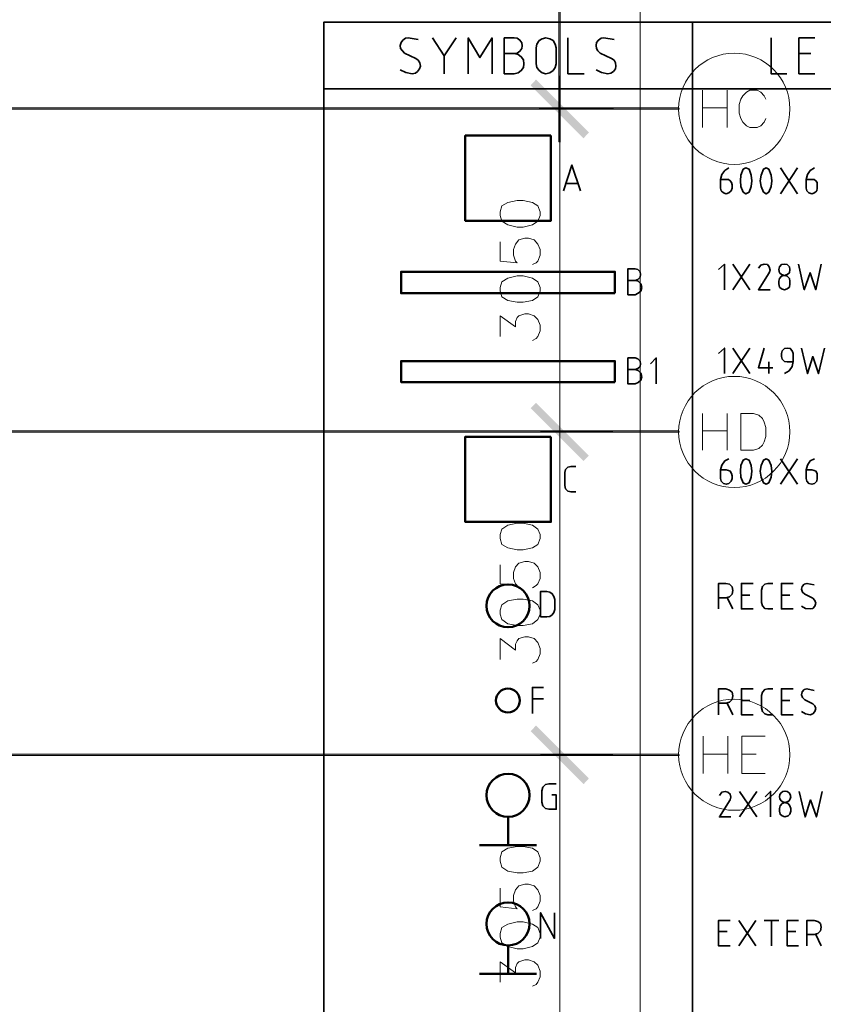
# Model space of a CAD drawing. Header units: millimetres. Extents: x 0.9 to 32.8, y 0.3 to 23.1.
# Tile 109 of 111: x 25.8 to 28.8, y 14.5 to 18.1. Entities that reach past the tile are written whole.
import ezdxf

# ---------------------------------------------------------------- set-up
doc = ezdxf.new("R2010")
doc.units = ezdxf.units.MM
doc.layers.add('PDF_Geometry', color=9, linetype='Continuous', true_color=0x808080)
doc.layers.add('PDF_Solid Fills', color=7, linetype='Continuous')

msp = doc.modelspace()

# ---------------------------------------------------------------- hatches: boundary and pattern name
at = {"layer": 'PDF_Solid Fills', "true_color": 0x808080, "transparency": 33554559}
for points in [[(27.7735, 19.1044), (27.7702, 19.1044), (27.7702, 17.6578), (27.7752, 17.6578), (27.7752, 19.1044)], [(28.2152, 17.7811), (28.2152, 17.7844), (1.3427, 17.7844), (1.3427, 17.7794), (28.2152, 17.7794)], [(27.7018, 17.7811), (27.7018, 17.7794), (27.9702, 17.7794), (27.9702, 17.7844), (27.7018, 17.7844)], [(28.2152, 16.5795), (28.2152, 16.5828), (1.3427, 16.5828), (1.3427, 16.5778), (28.2152, 16.5778)], [(28.2152, 15.3778), (28.2152, 15.3812), (1.3427, 15.3812), (1.3427, 15.3762), (28.2152, 15.3762)]]:
    msp.add_hatch(color=8, dxfattribs=at).paths.add_polyline_path(points)

# ---------------------------------------------------------------- linework, layer by layer
at = {"layer": 'PDF_Geometry', "lineweight": 18}
for points in [[(28.0718, 20.3043), (28.0718, 0.845)], [(27.7735, 17.9028), (27.7735, 16.4561)], [(28.3035, 17.8494), (28.3035, 17.7111)], [(28.3952, 17.8494), (28.3952, 17.7111)], [(28.5385, 17.8161), (28.5335, 17.8294), (28.5202, 17.8428), (28.5068, 17.8494), (28.4802, 17.8494), (28.4668, 17.8428), (28.4535, 17.8294), (28.4468, 17.8161), (28.4401, 17.7961), (28.4401, 17.7644), (28.4468, 17.7444), (28.4535, 17.7311), (28.4668, 17.7178), (28.4802, 17.7111), (28.5068, 17.7111), (28.5202, 17.7178), (28.5335, 17.7311), (28.5385, 17.7444)], [(27.7018, 17.7811), (27.9702, 17.7811)], [(28.3035, 17.7844), (28.3952, 17.7844)], [(27.5518, 17.2861), (27.5518, 17.2145), (27.6152, 17.2078), (27.6085, 17.2145), (27.6018, 17.2361), (27.6018, 17.2578), (27.6085, 17.2778), (27.6218, 17.2928), (27.6435, 17.2995), (27.6568, 17.2995), (27.6785, 17.2928), (27.6918, 17.2778), (27.7002, 17.2578), (27.7002, 17.2361), (27.6918, 17.2145), (27.6852, 17.2078), (27.6718, 17.2011)], [(27.5518, 16.9344), (27.5518, 17.0111), (27.6085, 16.9695), (27.6085, 16.9895), (27.6152, 17.0045), (27.6218, 17.0111), (27.6435, 17.0178), (27.6568, 17.0178), (27.6785, 17.0111), (27.6918, 16.9978), (27.7002, 16.9761), (27.7002, 16.9545), (27.6918, 16.9344), (27.6852, 16.9261), (27.6718, 16.9195)], [(27.7735, 16.7028), (27.7735, 15.2562)], [(28.3035, 16.6478), (28.3035, 16.5111)], [(28.3952, 16.6478), (28.3952, 16.5111)], [(28.3035, 16.5828), (28.3952, 16.5828)], [(27.5518, 16.0845), (27.5518, 16.0145), (27.6152, 16.0078), (27.6085, 16.0145), (27.6018, 16.0345), (27.6018, 16.0561), (27.6085, 16.0778), (27.6218, 16.0912), (27.6435, 16.0978), (27.6568, 16.0978), (27.6785, 16.0912), (27.6918, 16.0778), (27.7002, 16.0561), (27.7002, 16.0345), (27.6918, 16.0145), (27.6852, 16.0078), (27.6718, 15.9995)], [(27.5518, 15.7328), (27.5518, 15.8112), (27.6085, 15.7678), (27.6085, 15.7895), (27.6152, 15.8028), (27.6218, 15.8112), (27.6435, 15.8178), (27.6568, 15.8178), (27.6785, 15.8112), (27.6918, 15.7962), (27.7002, 15.7745), (27.7002, 15.7545), (27.6918, 15.7328), (27.6852, 15.7262), (27.6718, 15.7195)], [(27.7735, 15.5012), (27.7735, 14.0545)], [(28.3068, 15.4478), (28.3068, 15.3095)], [(28.3985, 15.4478), (28.3985, 15.3095)], [(28.5368, 15.3095), (28.4501, 15.3095), (28.4501, 15.4478), (28.5368, 15.4478)], [(28.3068, 15.3812), (28.3985, 15.3812)], [(28.4501, 15.3812), (28.5035, 15.3812)], [(27.5518, 14.8829), (27.5518, 14.8129), (27.6152, 14.8062), (27.6085, 14.8129), (27.6018, 14.8345), (27.6018, 14.8562), (27.6085, 14.8762), (27.6218, 14.8912), (27.6435, 14.8979), (27.6568, 14.8979), (27.6785, 14.8912), (27.6918, 14.8762), (27.7002, 14.8562), (27.7002, 14.8345), (27.6918, 14.8129), (27.6852, 14.8062), (27.6718, 14.7995)], [(27.5518, 14.5329), (27.5518, 14.6095), (27.6085, 14.5679), (27.6085, 14.5879), (27.6152, 14.6029), (27.6218, 14.6095), (27.6435, 14.6162), (27.6568, 14.6162), (27.6785, 14.6095), (27.6918, 14.5962), (27.7002, 14.5745), (27.7002, 14.5529), (27.6918, 14.5329), (27.6852, 14.5245), (27.6718, 14.5179)]]:
    msp.add_lwpolyline(points, dxfattribs=at)
at = {"layer": 'PDF_Geometry', "lineweight": 5}
for points in [[(27.7735, 19.1044), (27.7702, 19.1044), (27.7702, 17.6578), (27.7752, 17.6578), (27.7752, 19.1044)], [(28.2152, 17.7811), (28.2152, 17.7844), (1.3427, 17.7844), (1.3427, 17.7794), (28.2152, 17.7794)], [(27.7018, 17.7811), (27.7018, 17.7794), (27.9702, 17.7794), (27.9702, 17.7844), (27.7018, 17.7844)], [(28.2152, 16.5795), (28.2152, 16.5828), (1.3427, 16.5828), (1.3427, 16.5778), (28.2152, 16.5778)], [(28.2152, 15.3778), (28.2152, 15.3812), (1.3427, 15.3812), (1.3427, 15.3762), (28.2152, 15.3762)]]:
    msp.add_lwpolyline(points, close=True, dxfattribs=at)
at = {"layer": 'PDF_Geometry', "color": 7, "lineweight": 35}
for points in [[(32.2767, 10.968), (26.8969, 10.968), (26.8969, 18.1028), (32.2767, 18.1028)], [(27.7602, 17.9478), (27.7568, 17.9344), (27.7485, 17.9228), (27.7368, 17.9144), (27.7218, 17.9111), (27.7085, 17.9144), (27.6968, 17.9228), (27.6885, 17.9344), (27.6852, 17.9478), (27.6852, 18.0078), (27.6885, 18.0211), (27.6968, 18.0344), (27.7085, 18.0411), (27.7218, 18.0444), (27.7368, 18.0411), (27.7485, 18.0344), (27.7568, 18.0211), (27.7602, 18.0078)], [(28.4768, 17.4711), (28.4851, 17.4911), (28.4868, 17.5128), (28.4851, 17.5344), (28.4768, 17.5561), (28.4652, 17.5611), (28.4552, 17.5561), (28.4468, 17.5344), (28.4452, 17.5128), (28.4468, 17.4911), (28.4552, 17.4711), (28.4652, 17.4644)], [(28.5502, 17.4711), (28.5585, 17.4911), (28.5618, 17.5128), (28.5585, 17.5344), (28.5502, 17.5561), (28.5402, 17.5611), (28.5302, 17.5561), (28.5218, 17.5344), (28.5185, 17.5128), (28.5218, 17.4911), (28.5302, 17.4711), (28.5402, 17.4644)], [(28.6285, 17.1828), (28.6268, 17.1928), (28.6185, 17.2011), (28.6085, 17.2028), (28.5968, 17.2011), (28.5901, 17.1928), (28.5868, 17.1828), (28.5901, 17.1711), (28.5968, 17.1645), (28.6085, 17.1611), (28.6185, 17.1645), (28.6268, 17.1711)], [(28.5868, 17.1395), (28.5868, 17.1295), (28.5901, 17.1178), (28.5968, 17.1111), (28.6085, 17.1078), (28.6185, 17.1111), (28.6268, 17.1178), (28.6285, 17.1295), (28.6285, 17.1395), (28.6268, 17.1495), (28.6185, 17.1578), (28.6085, 17.1611), (28.5968, 17.1578), (28.5901, 17.1495)], [(28.4768, 16.3895), (28.4851, 16.4112), (28.4868, 16.4328), (28.4851, 16.4545), (28.4768, 16.4745), (28.4652, 16.4795), (28.4552, 16.4745), (28.4468, 16.4545), (28.4452, 16.4328), (28.4468, 16.4112), (28.4552, 16.3895), (28.4652, 16.3845)], [(28.5502, 16.3895), (28.5585, 16.4112), (28.5618, 16.4328), (28.5585, 16.4545), (28.5502, 16.4745), (28.5402, 16.4795), (28.5302, 16.4745), (28.5218, 16.4545), (28.5185, 16.4328), (28.5218, 16.4112), (28.5302, 16.3895), (28.5402, 16.3845)], [(27.7018, 15.8912), (27.7252, 15.8912), (27.7368, 15.8928), (27.7452, 15.8995), (27.7518, 15.9078), (27.7552, 15.9195), (27.7552, 15.9562), (27.7518, 15.9678), (27.7452, 15.9778), (27.7368, 15.9828), (27.7252, 15.9862), (27.7018, 15.9862)], [(28.5901, 15.1795), (28.5901, 15.1695), (28.5918, 15.1578), (28.6001, 15.1512), (28.6101, 15.1478), (28.6218, 15.1512), (28.6285, 15.1578), (28.6318, 15.1695), (28.6318, 15.1795), (28.6285, 15.1895), (28.6218, 15.1978), (28.6101, 15.2012), (28.6001, 15.1978), (28.5918, 15.1895)]]:
    msp.add_lwpolyline(points, close=True, dxfattribs=at)
for points in [[(28.2668, 10.968), (28.2668, 18.1028)], [(27.2469, 18.0377), (27.2102, 18.0444), (27.2002, 18.0428), (27.1902, 18.0361), (27.1835, 18.0277), (27.1802, 18.0161), (27.1819, 18.0044), (27.1885, 17.9961), (27.1969, 17.9878), (27.2385, 17.9678), (27.2469, 17.9611), (27.2535, 17.9511), (27.2552, 17.9394), (27.2519, 17.9294), (27.2452, 17.9194), (27.2369, 17.9128), (27.2252, 17.9111), (27.2018, 17.9161), (27.1802, 17.9261)], [(27.3002, 18.0444), (27.3435, 17.9778), (27.3885, 18.0444)], [(27.4335, 17.9111), (27.4335, 18.0444), (27.4768, 17.9711), (27.5218, 18.0444), (27.5218, 17.9111)], [(27.6035, 17.9861), (27.6152, 17.9878), (27.6252, 17.9944), (27.6319, 18.0044), (27.6335, 18.0144), (27.6319, 18.0261), (27.6252, 18.0361), (27.6152, 18.0428), (27.6035, 18.0444), (27.5668, 18.0444), (27.5668, 17.9111), (27.6035, 17.9111), (27.6185, 17.9144), (27.6302, 17.9228), (27.6385, 17.9344), (27.6402, 17.9478), (27.6385, 17.9628), (27.6302, 17.9744), (27.6185, 17.9828), (27.6035, 17.9861), (27.5668, 17.9861)], [(27.8035, 18.0444), (27.8035, 17.9111), (27.8635, 17.9111)], [(27.9752, 18.0377), (27.9368, 18.0444), (27.9268, 18.0428), (27.9168, 18.0361), (27.9102, 18.0277), (27.9085, 18.0161), (27.9102, 18.0044), (27.9152, 17.9961), (27.9235, 17.9878), (27.9652, 17.9678), (27.9752, 17.9611), (27.9802, 17.9511), (27.9818, 17.9394), (27.9802, 17.9294), (27.9735, 17.9194), (27.9635, 17.9128), (27.9518, 17.9111), (27.9285, 17.9161), (27.9085, 17.9261)], [(28.5585, 18.0444), (28.5585, 17.9111), (28.6168, 17.9111)], [(28.7218, 17.9111), (28.6618, 17.9111), (28.6618, 18.0444), (28.7218, 18.0444)], [(27.3435, 17.9778), (27.3435, 17.9111)], [(28.7068, 17.9861), (28.6618, 17.9861)], [(28.2668, 17.8544), (26.8969, 17.8544), (32.2767, 17.8544)], [(27.7868, 17.4761), (27.8185, 17.5711), (27.8502, 17.4761)], [(28.4018, 17.5611), (28.3868, 17.5511), (28.3751, 17.5361), (28.3702, 17.5178), (28.3702, 17.4861), (28.3735, 17.4761), (28.3818, 17.4678), (28.3918, 17.4644), (28.4018, 17.4678), (28.4101, 17.4761), (28.4135, 17.4861), (28.4135, 17.4978), (28.4118, 17.5061), (28.4068, 17.5128), (28.4001, 17.5178), (28.3702, 17.5178)], [(28.5935, 17.5611), (28.6568, 17.4644)], [(28.6568, 17.5611), (28.5935, 17.4644)], [(28.7202, 17.5611), (28.7035, 17.5511), (28.6935, 17.5361), (28.6885, 17.5178), (28.6885, 17.4861), (28.6918, 17.4761), (28.6985, 17.4678), (28.7102, 17.4644), (28.7202, 17.4678), (28.7285, 17.4761), (28.7301, 17.4861), (28.7301, 17.5061), (28.7251, 17.5128), (28.7185, 17.5178), (28.6885, 17.5178)], [(27.8402, 17.5028), (27.7952, 17.5028)], [(28.0535, 17.1428), (28.0635, 17.1461), (28.0718, 17.1545), (28.0735, 17.1645), (28.0718, 17.1745), (28.0635, 17.1828), (28.0535, 17.1861), (28.0268, 17.1861), (28.0268, 17.0895), (28.0535, 17.0895), (28.0652, 17.0945), (28.0752, 17.1028), (28.0785, 17.1161), (28.0752, 17.1295), (28.0652, 17.1395), (28.0535, 17.1428), (28.0268, 17.1428)], [(28.3852, 17.1078), (28.3852, 17.2028), (28.3635, 17.1828)], [(28.4168, 17.2028), (28.4802, 17.1078)], [(28.4802, 17.2028), (28.4168, 17.1078)], [(28.5551, 17.1078), (28.5118, 17.1078), (28.5518, 17.1711), (28.5551, 17.1811), (28.5518, 17.1928), (28.5451, 17.2011), (28.5335, 17.2028), (28.5202, 17.1994), (28.5118, 17.1878)], [(28.6601, 17.2028), (28.6818, 17.1078), (28.7035, 17.1711), (28.7251, 17.1078), (28.7451, 17.2028)], [(28.3852, 16.7961), (28.3852, 16.8911), (28.3635, 16.8711)], [(28.4168, 16.8911), (28.4802, 16.7961)], [(28.4802, 16.8911), (28.4168, 16.7961)], [(28.5335, 16.8911), (28.5118, 16.8178), (28.5651, 16.8178)], [(28.6085, 16.7961), (28.6252, 16.8061), (28.6368, 16.8228), (28.6401, 16.8411), (28.6401, 16.8711), (28.6368, 16.8811), (28.6301, 16.8895), (28.6185, 16.8911), (28.6085, 16.8895), (28.6001, 16.8811), (28.5968, 16.8711), (28.5968, 16.8595), (28.6001, 16.8495), (28.6085, 16.8411), (28.6185, 16.8395), (28.6401, 16.8395)], [(28.6718, 16.8911), (28.6935, 16.7961), (28.7135, 16.8595), (28.7351, 16.7961), (28.7568, 16.8911)], [(28.0535, 16.8111), (28.0635, 16.8145), (28.0718, 16.8228), (28.0735, 16.8328), (28.0718, 16.8428), (28.0635, 16.8511), (28.0535, 16.8545), (28.0268, 16.8545), (28.0268, 16.7578), (28.0535, 16.7578), (28.0652, 16.7628), (28.0752, 16.7711), (28.0785, 16.7845), (28.0752, 16.7978), (28.0652, 16.8078), (28.0535, 16.8111), (28.0268, 16.8111)], [(28.1318, 16.7578), (28.1318, 16.8545), (28.1102, 16.8328)], [(28.5502, 16.8395), (28.5502, 16.7961)], [(28.4018, 16.4795), (28.3868, 16.4711), (28.3751, 16.4561), (28.3702, 16.4378), (28.3702, 16.4061), (28.3735, 16.3961), (28.3818, 16.3878), (28.3918, 16.3845), (28.4018, 16.3878), (28.4101, 16.3961), (28.4135, 16.4061), (28.4135, 16.4161), (28.4118, 16.4245), (28.4068, 16.4328), (28.4001, 16.4361), (28.3918, 16.4378), (28.3702, 16.4378)], [(28.5935, 16.4795), (28.6568, 16.3845)], [(28.6568, 16.4795), (28.5935, 16.3845)], [(28.7202, 16.4795), (28.7035, 16.4711), (28.6935, 16.4561), (28.6885, 16.4378), (28.6885, 16.4061), (28.6918, 16.3961), (28.6985, 16.3878), (28.7102, 16.3845), (28.7202, 16.3878), (28.7285, 16.3961), (28.7301, 16.4061), (28.7301, 16.4245), (28.7251, 16.4328), (28.7185, 16.4361), (28.7102, 16.4378), (28.6885, 16.4378)], [(27.8335, 16.3561), (27.8152, 16.3561), (27.8035, 16.3595), (27.7952, 16.3678), (27.7918, 16.3795), (27.7918, 16.4278), (27.7952, 16.4395), (27.8035, 16.4478), (27.8152, 16.4511), (27.8335, 16.4511)], [(28.3635, 15.9212), (28.3635, 16.0162), (28.3902, 16.0162), (28.4035, 16.0128), (28.4135, 16.0028), (28.4168, 15.9895), (28.4135, 15.9762), (28.4035, 15.9662), (28.3902, 15.9628), (28.3635, 15.9628)], [(28.4918, 15.9212), (28.4485, 15.9212), (28.4485, 16.0162), (28.4918, 16.0162)], [(28.5651, 15.9212), (28.5468, 15.9212), (28.5351, 15.9228), (28.5268, 15.9328), (28.5235, 15.9445), (28.5235, 15.9912), (28.5268, 16.0045), (28.5351, 16.0128), (28.5468, 16.0162), (28.5651, 16.0162)], [(28.6401, 15.9212), (28.5968, 15.9212), (28.5968, 16.0162), (28.6401, 16.0162)], [(28.7185, 16.0112), (28.6918, 16.0162), (28.6818, 16.0128), (28.6735, 16.0045), (28.6718, 15.9945), (28.6751, 15.9828), (28.6835, 15.9762), (28.7135, 15.9611), (28.7218, 15.9528), (28.7251, 15.9428), (28.7218, 15.9312), (28.7135, 15.9228), (28.7035, 15.9212), (28.6868, 15.9228), (28.6718, 15.9312)], [(28.3952, 15.9628), (28.4168, 15.9212)], [(28.4802, 15.9728), (28.4485, 15.9728)], [(28.6285, 15.9728), (28.5968, 15.9728)], [(27.6718, 15.5328), (27.6718, 15.6295), (27.7135, 15.6295)], [(28.3635, 15.5278), (28.3635, 15.6245), (28.3902, 15.6245), (28.4035, 15.6195), (28.4135, 15.6112), (28.4168, 15.5978), (28.4135, 15.5845), (28.4035, 15.5745), (28.3902, 15.5712), (28.3635, 15.5712)], [(28.4918, 15.5278), (28.4485, 15.5278), (28.4485, 15.6245), (28.4918, 15.6245)], [(28.5651, 15.5278), (28.5468, 15.5278), (28.5351, 15.5312), (28.5268, 15.5395), (28.5235, 15.5528), (28.5235, 15.5995), (28.5268, 15.6112), (28.5351, 15.6212), (28.5468, 15.6245), (28.5651, 15.6245)], [(28.6401, 15.5278), (28.5968, 15.5278), (28.5968, 15.6245), (28.6401, 15.6245)], [(28.7185, 15.6178), (28.6918, 15.6245), (28.6818, 15.6212), (28.6735, 15.6128), (28.6718, 15.6012), (28.6751, 15.5912), (28.6835, 15.5828), (28.7135, 15.5678), (28.7218, 15.5612), (28.7251, 15.5512), (28.7218, 15.5395), (28.7135, 15.5312), (28.7035, 15.5278), (28.6868, 15.5312), (28.6718, 15.5395)], [(27.6718, 15.5862), (27.7135, 15.5862)], [(28.3952, 15.5712), (28.4168, 15.5278)], [(28.4802, 15.5812), (28.4485, 15.5812)], [(28.6285, 15.5812), (28.5968, 15.5812)], [(27.7435, 15.2295), (27.7602, 15.2295), (27.7602, 15.1762), (27.7335, 15.1762), (27.7202, 15.1795), (27.7102, 15.1895), (27.7068, 15.2029), (27.7068, 15.2445), (27.7102, 15.2578), (27.7202, 15.2678), (27.7335, 15.2712), (27.7602, 15.2712)], [(28.4085, 15.1478), (28.3668, 15.1478), (28.4068, 15.2112), (28.4085, 15.2212), (28.4068, 15.2328), (28.3985, 15.2395), (28.3885, 15.2428), (28.3751, 15.2395), (28.3668, 15.2279)], [(28.4418, 15.2428), (28.5051, 15.1478)], [(28.5051, 15.2428), (28.4418, 15.1478)], [(28.5568, 15.1478), (28.5568, 15.2428), (28.5368, 15.2228)], [(28.6635, 15.2428), (28.6851, 15.1478), (28.7051, 15.2112), (28.7268, 15.1478), (28.7485, 15.2428)], [(27.7018, 14.6962), (27.7018, 14.7912), (27.7535, 14.6962), (27.7535, 14.7912)], [(28.4068, 14.6679), (28.3635, 14.6679), (28.3635, 14.7629), (28.4068, 14.7629)], [(28.4385, 14.7629), (28.5018, 14.6679)], [(28.5018, 14.7629), (28.4385, 14.6679)], [(28.5335, 14.7629), (28.5868, 14.7629)], [(28.5602, 14.6679), (28.5602, 14.7629)], [(28.6601, 14.6679), (28.6185, 14.6679), (28.6185, 14.7629), (28.6601, 14.7629)], [(28.6918, 14.6679), (28.6918, 14.7629), (28.7185, 14.7629), (28.7318, 14.7595), (28.7418, 14.7512), (28.7451, 14.7379), (28.7418, 14.7245), (28.7318, 14.7145), (28.7185, 14.7112), (28.6918, 14.7112)], [(28.3952, 14.7212), (28.3635, 14.7212)], [(28.6501, 14.7212), (28.6185, 14.7212)], [(28.7251, 14.7112), (28.7451, 14.6679)]]:
    msp.add_lwpolyline(points, dxfattribs=at)
at = {"layer": 'PDF_Geometry', "lineweight": 5}
for points in [[(27.7018, 17.7794), (27.6985, 17.7811), (27.7018, 17.7844)], [(27.9702, 17.7844), (27.9718, 17.7811), (27.9702, 17.7794)], [(28.2152, 17.7844), (28.2168, 17.7811), (28.2152, 17.7794)], [(27.7752, 17.6578), (27.7735, 17.6561), (27.7702, 17.6578)], [(28.2152, 16.5828), (28.2168, 16.5795), (28.2152, 16.5778)], [(28.2152, 15.3812), (28.2168, 15.3778), (28.2152, 15.3762)]]:
    msp.add_lwpolyline(points, dxfattribs=at)
at = {"layer": 'PDF_Geometry', "color": 3, "lineweight": 50}
for points in [[(27.7402, 17.6811), (27.7402, 17.3645), (27.4219, 17.3645), (27.4219, 17.6811)], [(27.9785, 17.0945), (27.9785, 17.1745), (27.1835, 17.1745), (27.1835, 17.0945)], [(27.9785, 16.7645), (27.9785, 16.8428), (27.1835, 16.8428), (27.1835, 16.7645)], [(27.7402, 16.5611), (27.7402, 16.2445), (27.4219, 16.2445), (27.4219, 16.5611)]]:
    msp.add_lwpolyline(points, close=True, dxfattribs=at)
at = {"layer": 'PDF_Geometry', "lineweight": 18}
for points in [[(27.5518, 17.3845), (27.5585, 17.3628), (27.5802, 17.3494), (27.6152, 17.3411), (27.6368, 17.3411), (27.6718, 17.3494), (27.6918, 17.3628), (27.7002, 17.3845), (27.7002, 17.3978), (27.6918, 17.4194), (27.6718, 17.4328), (27.6368, 17.4395), (27.6152, 17.4395), (27.5802, 17.4328), (27.5585, 17.4194), (27.5518, 17.3978)], [(27.5518, 17.1028), (27.5585, 17.0811), (27.5802, 17.0678), (27.6152, 17.0611), (27.6368, 17.0611), (27.6718, 17.0678), (27.6918, 17.0811), (27.7002, 17.1028), (27.7002, 17.1161), (27.6918, 17.1378), (27.6718, 17.1511), (27.6368, 17.1594), (27.6152, 17.1594), (27.5802, 17.1511), (27.5585, 17.1378), (27.5518, 17.1161)], [(28.4468, 16.5111), (28.4468, 16.6478), (28.4935, 16.6478), (28.5135, 16.6411), (28.5268, 16.6295), (28.5335, 16.6161), (28.5385, 16.5961), (28.5385, 16.5628), (28.5335, 16.5428), (28.5268, 16.5295), (28.5135, 16.5178), (28.4935, 16.5111)], [(27.9702, 16.5795), (27.7018, 16.5795)], [(27.5518, 16.1828), (27.5585, 16.1611), (27.5802, 16.1478), (27.6152, 16.1411), (27.6368, 16.1411), (27.6718, 16.1478), (27.6918, 16.1611), (27.7002, 16.1828), (27.7002, 16.1978), (27.6918, 16.2178), (27.6718, 16.2328), (27.6368, 16.2395), (27.6152, 16.2395), (27.5802, 16.2328), (27.5585, 16.2178), (27.5518, 16.1978)], [(27.5518, 15.9012), (27.5585, 15.8812), (27.5802, 15.8661), (27.6152, 15.8595), (27.6368, 15.8595), (27.6718, 15.8661), (27.6918, 15.8812), (27.7002, 15.9012), (27.7002, 15.9162), (27.6918, 15.9362), (27.6718, 15.9511), (27.6368, 15.9578), (27.6152, 15.9578), (27.5802, 15.9511), (27.5585, 15.9362), (27.5518, 15.9162)], [(27.9702, 15.3778), (27.7018, 15.3778)], [(27.5518, 14.9829), (27.5585, 14.9612), (27.5802, 14.9462), (27.6152, 14.9395), (27.6368, 14.9395), (27.6718, 14.9462), (27.6918, 14.9612), (27.7002, 14.9829), (27.7002, 14.9962), (27.6918, 15.0178), (27.6718, 15.0312), (27.6368, 15.0379), (27.6152, 15.0379), (27.5802, 15.0312), (27.5585, 15.0178), (27.5518, 14.9962)], [(27.5518, 14.7012), (27.5585, 14.6795), (27.5802, 14.6662), (27.6152, 14.6579), (27.6368, 14.6579), (27.6718, 14.6662), (27.6918, 14.6795), (27.7002, 14.7012), (27.7002, 14.7145), (27.6918, 14.7362), (27.6718, 14.7495), (27.6368, 14.7579), (27.6152, 14.7579), (27.5802, 14.7495), (27.5585, 14.7362), (27.5518, 14.7145)]]:
    msp.add_lwpolyline(points, close=True, dxfattribs=at)
at = {"layer": 'PDF_Geometry', "color": 3, "lineweight": 50}
for points in [[(27.5818, 15.0429), (27.5818, 15.1495)], [(27.4752, 15.0429), (27.6868, 15.0429)], [(27.5818, 14.5645), (27.5818, 14.6695)], [(27.4752, 14.5645), (27.6868, 14.5645)]]:
    msp.add_lwpolyline(points, dxfattribs=at)
at = {"layer": 'PDF_Geometry', "lineweight": 18}
for centre in [(28.4218, 17.7807), (28.4218, 16.5791), (28.4218, 15.3791)]:
    msp.add_circle(centre, 0.2067, dxfattribs=at)
at = {"layer": 'PDF_Geometry', "color": 3, "lineweight": 50}
for centre, radius in [((27.581, 15.9326), 0.0798), ((27.5807, 15.5806), 0.0444), ((27.581, 15.2281), 0.0798), ((27.581, 14.7498), 0.0798)]:
    msp.add_circle(centre, radius, dxfattribs=at)
at = {"layer": 'PDF_Geometry', "color": 7, "lineweight": 35}
msp.add_circle((28.6107, 15.2228), 0.0211, dxfattribs=at)
at = {"layer": 'PDF_Solid Fills', "color": 8, "lineweight": 5, "true_color": 0x808080, "transparency": 33554559}
for points in [[(27.6852, 17.8894), (27.6652, 17.8678), (27.8818, 17.6928)], [(27.6652, 17.8678), (27.8818, 17.6928), (27.8618, 17.6711)], [(27.7018, 17.7794), (27.6985, 17.7811), (27.7018, 17.7811), (27.7018, 17.7844)], [(27.9702, 17.7844), (27.9718, 17.7811), (27.9702, 17.7811), (27.9702, 17.7794)], [(27.7752, 17.6578), (27.7735, 17.6561), (27.7735, 17.6578), (27.7702, 17.6578)], [(28.2152, 16.5828), (28.2168, 16.5795), (28.2152, 16.5795), (28.2152, 16.5778)], [(28.2152, 15.3812), (28.2168, 15.3778), (28.2152, 15.3778), (28.2152, 15.3762)]]:
    msp.add_solid(points, dxfattribs=at)
at = {"layer": 'PDF_Solid Fills', "color": 8, "lineweight": 18, "true_color": 0x808080, "transparency": 33554559}
for points in [[(27.8818, 17.6928), (27.6652, 17.8678), (27.6852, 17.8894)], [(27.8618, 17.6711), (27.8818, 17.6928), (27.6652, 17.8678)], [(28.2152, 17.7844), (28.2168, 17.7811), (28.2152, 17.7811), (28.2152, 17.7794)], [(27.6852, 16.6878), (27.6652, 16.6678), (27.8818, 16.4911)], [(27.8818, 16.4911), (27.6652, 16.6678), (27.6852, 16.6878)], [(27.6652, 16.6678), (27.8818, 16.4911), (27.8618, 16.4711)], [(27.8618, 16.4711), (27.8818, 16.4911), (27.6652, 16.6678)], [(27.6852, 15.4878), (27.6652, 15.4662), (27.8818, 15.2912)], [(27.8818, 15.2912), (27.6652, 15.4662), (27.6852, 15.4878)], [(27.6652, 15.4662), (27.8818, 15.2912), (27.8618, 15.2695)], [(27.8618, 15.2695), (27.8818, 15.2912), (27.6652, 15.4662)]]:
    msp.add_solid(points, dxfattribs=at)

doc.saveas('drawing.dxf')
